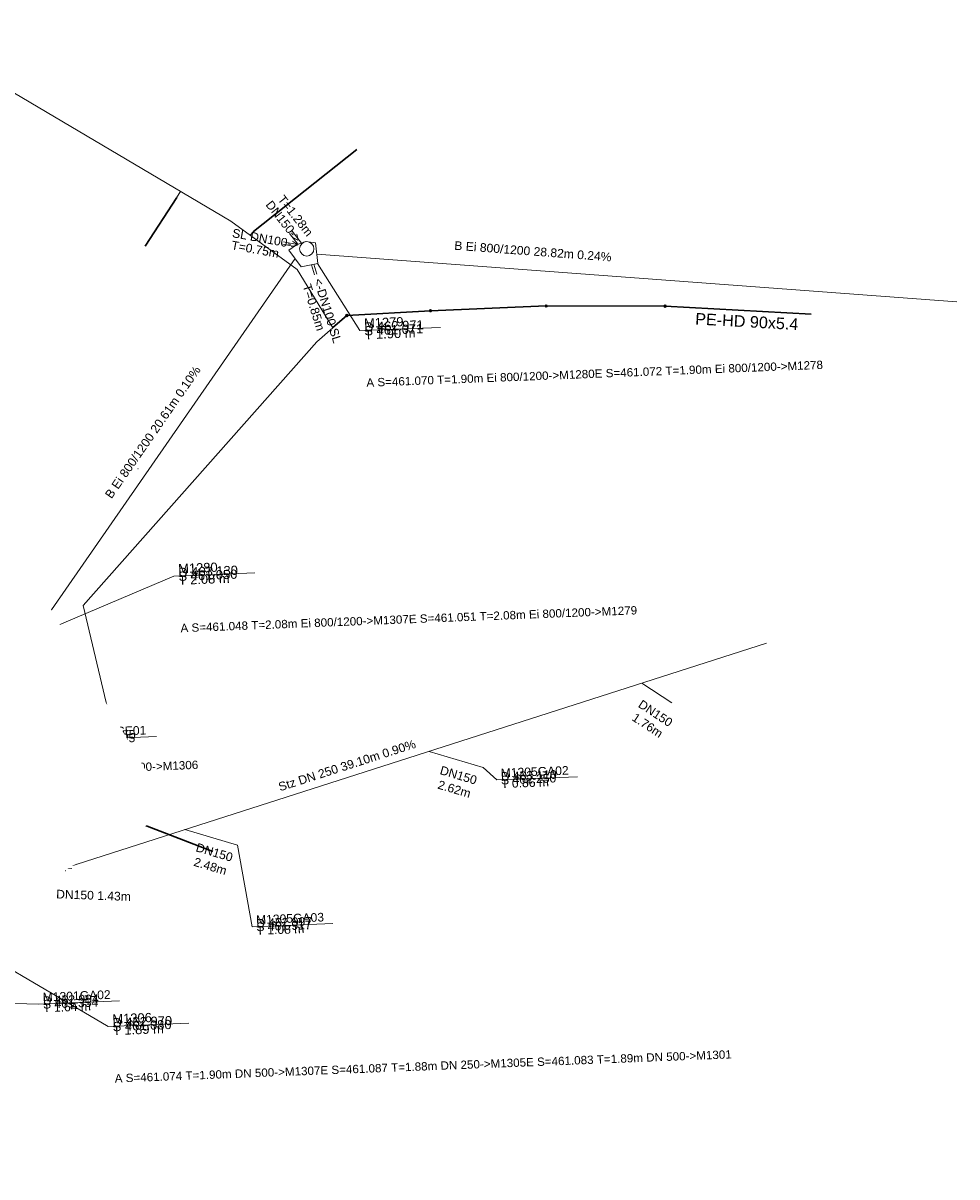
# Model space of a CAD drawing. Header units: metres. Extents: x 730549 to 731755, y 5527678 to 5528494.
# Tile 204 of 207: x 731694 to 731734, y 5527780 to 5527830. Entities that reach past the tile are written whole.
import ezdxf

# ---------------------------------------------------------------- set-up
doc = ezdxf.new("R2010")
doc.units = ezdxf.units.M
doc.header["$LTSCALE"] = 0.1
doc.header["$PDMODE"] = 1
doc.header["$PDSIZE"] = -2
doc.layers.add('3d Modell', color=7, linetype='Continuous', transparency=0.4)
doc.layers.add('Sparten_Kanal-aus dwg GRUPPE', color=7, linetype='Continuous')
doc.styles.add('Arial', font='arial.ttf')

# ---------------------------------------------------------------- blocks, each defined once
blk = doc.blocks.new('KA_STUTZL')
at = {"color": 7, "linetype": 'Continuous', "lineweight": 25, "transparency": 33554687}
for p in [(-0.0005, 0), (0, 0)]:
    blk.add_line(p, (0, 0.0005), dxfattribs=at)
at = {"color": 7, "linetype": 'Continuous', "lineweight": 5, "transparency": 33554687}
blk.add_line((0, 0), (-0.001, 0), dxfattribs=at)
at = {"color": 7, "linetype": 'Continuous', "transparency": 33554687}
blk.add_solid([(0, 0.0005), (-0.0005, 0), (0, 0)], dxfattribs=at)
blk = doc.blocks.new('KA_STUTZR')
at = {"color": 7, "linetype": 'Continuous', "lineweight": 25, "transparency": 33554687}
for p in [(0, 0), (0.0005, 0)]:
    blk.add_line(p, (0, 0.0005), dxfattribs=at)
at = {"color": 7, "linetype": 'Continuous', "lineweight": 5, "transparency": 33554687}
blk.add_line((0, 0), (0.001, 0), dxfattribs=at)
at = {"color": 7, "linetype": 'Continuous', "transparency": 33554687}
blk.add_solid([(0, 0.0005), (0.0005, 0), (0, 0)], dxfattribs=at)
blk = doc.blocks.new('Ka_stxt_BG_H')
at = {"color": 206, "linetype": 'Continuous', "lineweight": 13, "true_color": 0x660066, "transparency": 33554687}
blk.add_point((0, 0), dxfattribs=at)
at = {"color": 0, "flags": 1}
for tag in ['NAME', 'Z_HIGH', 'Z_LOW', 'DZ', 'RES1', 'RES2', 'RES3', 'RES4', 'RES5', 'RES6', 'BEMERKUNG']:
    blk.add_attdef(tag, (0, 0), '', height=0.00018, dxfattribs=at)
blk = doc.blocks.new('KA_SE_30x50')
at = {"color": 7, "linetype": 'Continuous', "lineweight": 25, "transparency": 33554687}
for p, q in [((0.00025, 0.00015), (-0.00025, 0.00015)), ((-0.00025, 0.00015), (-0.00025, -0.00015)), ((0.00025, -0.00015), (0.00025, 0.00015)), ((-0.00025, -0.00015), (0.00025, -0.00015))]:
    blk.add_line(p, q, dxfattribs=at)
at = {"color": 7, "linetype": 'Continuous', "lineweight": 5, "transparency": 33554687}
for p, q in [((-0.000125, -0.0001), (-0.000125, 0.0001)), ((0, -0.0001), (0, 0.0001)), ((0.000125, -0.0001), (0.000125, 0.0001))]:
    blk.add_line(p, q, dxfattribs=at)
blk = doc.blocks.new('Ka_stxt_BG_HA')
at = {"color": 206, "linetype": 'Continuous', "lineweight": 13, "true_color": 0x660066, "transparency": 33554687}
blk.add_point((0, 0), dxfattribs=at)
at = {"color": 0, "flags": 1}
for tag in ['NAME', 'Z_HIGH', 'Z_LOW', 'DZ', 'RES1', 'RES2', 'RES3', 'RES4', 'RES5', 'RES6', 'BEMERKUNG']:
    blk.add_attdef(tag, (0, 0), '', height=0.00018, dxfattribs=at)
blk = doc.blocks.new('khpfeil')
at = {"color": 7, "linetype": 'Continuous', "lineweight": 25, "transparency": 33554687}
for p, q in [((0, 0.0001), (-0.0001, -0.0001)), ((0, 0.0001), (0.0001, -0.0001)), ((0, -0.0001), (-0.0001, -0.0001)), ((0, -0.0001), (0.0001, -0.0001))]:
    blk.add_line(p, q, dxfattribs=at)
blk = doc.blocks.new('B9100BC')
at = {"color": 5, "linetype": 'Continuous', "lineweight": 9, "true_color": 0x0000ff, "transparency": 33554687}
blk.add_line((0, 0), (0, 0), dxfattribs=at)
blk.add_line((0, 0), (0, 0), dxfattribs=at)
blk.add_line((0, 0), (0, 0), dxfattribs=at)
blk.add_open_spline([(0, 0), (0, 0), (0, 0), (0, 0), (0, 0), (0, 0)], degree=2, dxfattribs=at)
blk.add_open_spline([(0, 0), (0, 0), (0, 0), (0, 0), (0, 0), (0, 0)], degree=2, dxfattribs=at)
blk = doc.blocks.new('B91006C')
at = {"color": 5, "linetype": 'Continuous', "lineweight": 9, "true_color": 0x0000ff, "transparency": 33554687}
blk.add_line((0, 0), (0, 0), dxfattribs=at)
blk.add_line((0, 0), (0, 0), dxfattribs=at)
blk.add_line((0, 0), (0, 0), dxfattribs=at)
blk.add_line((0, 0), (0, 0), dxfattribs=at)
blk.add_line((0, 0), (0, 0), dxfattribs=at)
blk.add_line((0, 0), (0, 0), dxfattribs=at)
blk.add_line((0, 0), (0, 0), dxfattribs=at)
blk.add_line((0, 0), (0, 0), dxfattribs=at)
blk.add_line((0, 0), (0, 0), dxfattribs=at)
blk.add_line((0, 0), (0, 0), dxfattribs=at)
blk = doc.blocks.new('A$C255C2710')
at = {"color": 5, "linetype": 'Continuous', "lineweight": 9, "true_color": 0x0000ff, "transparency": 33554687}
blk.add_line((0, 0), (0, 0), dxfattribs=at)
blk.add_line((0, 0), (0, 0), dxfattribs=at)
blk.add_line((0, 0), (0, 0), dxfattribs=at)
blk.add_line((0, 0), (0, 0), dxfattribs=at)
blk.add_line((0, 0), (0, 0), dxfattribs=at)
blk.add_line((0, 0), (0, 0), dxfattribs=at)
blk.add_circle((0, 0), 0.000118, dxfattribs=at)
blk = doc.blocks.new('Gruppe')
at = {"color": 150, "linetype": 'Continuous', "lineweight": 5, "true_color": 0x007fff, "transparency": 33554687}
for p, q in [((-836.761, -440.368, -32.392), (-848.042, -433.707, -32.392)), ((-839.098, -439.338, -31.787), (-838.945, -439.079, -31.787)), ((-835.775, -440.812, -31.805), (-835.924, -440.981, -31.805)), ((-841.836, -462.629, -32.54), (-843.165, -457.019, -32.54)), ((-849.467, -467.862, -32.44), (-841.836, -462.629, -32.44)), ((-843.122, -465.538, -31.673), (-844.466, -464.433, -31.673))]:
    blk.add_line(p, q, dxfattribs=at)
at = {"color": 150, "linetype": 'Continuous', "lineweight": 30, "true_color": 0x007fff, "transparency": 33554687}
for p, q in [((-835.775, -440.812, -493.19), (-831.305, -437.26, -493.19)), ((-839.098, -439.339, -493.19), (-840.47, -441.458, -493.19)), ((-831.734, -444.456, -493.19), (-832.35, -444.991, -493.19)), ((-828.11, -444.25, -493.19), (-831.734, -444.456, -493.19)), ((-823.093, -444.047, -493.19), (-828.11, -444.25, -493.19)), ((-817.942, -444.058, -493.19), (-823.093, -444.047, -493.19)), ((-823.093, -444.047, -493.19), (-817.942, -444.058, -493.19)), ((-811.62, -444.405, -493.19), (-817.942, -444.058, -493.19)), ((-843.122, -465.538, -30.147), (-837.537, -467.691, -30.147))]:
    blk.add_line(p, q, dxfattribs=at)
at = {"color": 211, "linetype": 'Continuous', "lineweight": 20, "true_color": 0xff7fff, "transparency": 33554687}
for p, q in [((-834.221, -440.899, 574.494), (-833.853, -441.373, 574.494)), ((-834.103, -440.807, 574.494), (-833.703, -441.322, 574.494)), ((-834.503, -441.368, 574.494), (-834.01, -441.462, 574.494)), ((-834.484, -441.269, 574.494), (-833.885, -441.384, 574.494)), ((-833.132, -442.695, 579.693), (-833.27, -442.259, 579.693)), ((-833.037, -442.665, 579.693), (-833.172, -442.238, 579.693))]:
    blk.add_line(p, q, dxfattribs=at)
at = {"color": 211, "linetype": 'Continuous', "lineweight": 5, "true_color": 0xff7fff, "transparency": 33554687}
for p, q in [((-805.297, -443.867, -32.051), (-833.04, -441.802, -32.051)), ((-833.976, -441.992, -32.119), (-845.029, -457.925, -32.119)), ((-813.555, -458.657, -31.764), (-849.592, -470.209, -31.764)), ((-817.65, -461.241, -30.941), (-818.948, -460.386, -30.941)), ((-825.821, -464.045, -30.94), (-828.175, -463.344, -30.94)), ((-836.471, -467.41, -31.273), (-838.754, -466.735, -31.273))]:
    blk.add_line(p, q, dxfattribs=at)
at = {"color": 161, "linetype": 'Continuous', "lineweight": 5, "true_color": 0x7f9fff, "transparency": 33554687}
blk.add_line((-843.647, -468.419, -30.905), (-843.973, -468.408, -30.905), dxfattribs=at)
at = {"color": 150, "linetype": 'Continuous', "lineweight": 5, "true_color": 0x007fff, "transparency": 33554687, "flags": 128}
for points in [[(-832.349, -444.99), (-833.885, -442.472), (-836.761, -440.368)], [(-843.165, -457.019), (-833.043, -445.594), (-832.349, -444.99)]]:
    blk.add_lwpolyline(points, dxfattribs=at)
at = {"color": 6, "linetype": 'Continuous', "lineweight": 20, "true_color": 0xff00ff, "transparency": 33554687, "flags": 128}
blk.add_lwpolyline([(-833.709, -442.354), (-834.245, -441.63), (-833.915, -441.394), (-833.518, -441.259), (-833.096, -441.305), (-832.995, -442.2)], close=True, dxfattribs=at)
at = {"color": 7, "linetype": 'Continuous', "lineweight": 9, "transparency": 33554687, "flags": 128}
for points in [[(-833.01, -442.203), (-831.171, -445.115), (-827.673, -444.978)], [(-844.854, -458.141), (-839.226, -455.751), (-835.729, -455.613)], [(-825.821, -464.045), (-825.237, -464.585), (-821.739, -464.447)], [(-836.471, -467.41), (-835.839, -470.944), (-832.342, -470.807)], [(-849.85, -470.709), (-842.077, -475.265), (-838.579, -475.127)], [(-850.278, -474.151), (-845.085, -474.298), (-841.588, -474.16)]]:
    blk.add_lwpolyline(points, dxfattribs=at)
at = {"color": 176, "linetype": 'Continuous', "lineweight": 18, "true_color": 0x00007f, "transparency": 33554687, "flags": 128}
blk.add_lwpolyline([(-843.457, -468.198), (-843.482, -462.84), (-839.985, -462.702)], dxfattribs=at)
at = {"color": 212, "linetype": 'Continuous', "lineweight": 9, "true_color": 0xcc00cc, "transparency": 33554687}
for centre in [(-833.471, -441.569, -30.22), (-845.429, -458.187, -30.06)]:
    blk.add_circle(centre, 0.312, dxfattribs=at)
at = {"color": 150, "linetype": 'Continuous', "lineweight": 30, "true_color": 0x007fff, "transparency": 33554687}
for centre in [(-831.734, -444.456, -493.19), (-828.11, -444.25, -493.19), (-823.093, -444.047, -493.19), (-817.942, -444.058, -493.19)]:
    blk.add_circle(centre, 0.04, dxfattribs=at)
at = {"color": 5, "true_color": 0x0000ff, "transparency": 33554687, "rotation": 2.251158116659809}
for name, p in [('A$C255C2710', (-838.945, -439.08, -493.19)), ('A$C255C2710', (-835.908, -440.993, -493.19)), ('B91006C', (-832.49, -444.734, -493.19)), ('B91006C', (-832.836, -445.41, -493.19)), ('A$C255C2710', (-844.466, -464.433, -493.19))]:
    blk.add_blockref(name, p, dxfattribs=at)
at = {"color": 211, "true_color": 0xff7fff, "transparency": 33554687}
for p, xscale, yscale, zscale, rotation in [((-819.168, -442.834, -493.19), 8, 8, 8, 85.74357497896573), ((-839.503, -449.958, -493.19), 8, 8, 8, 145.251065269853), ((-818.299, -460.813, -493.19), 1.5, 1.5, 1.5, 56.64921377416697), ((-826.998, -463.694, -493.19), 1.5, 1.5, 1.5, 73.417918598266), ((-831.573, -464.433, -493.19), 2.5, 2.5, 2.5, 107.7750337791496), ((-837.612, -467.072, -493.19), 1.5, 1.5, 1.5, 73.53464113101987)]:
    blk.add_blockref('khpfeil', p, dxfattribs=dict(at, xscale=xscale, yscale=yscale, zscale=zscale, rotation=rotation))
at = {"color": 216, "true_color": 0x7f007f, "transparency": 33554687, "rotation": 2.251158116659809}
for name, p, xscale, yscale, zscale in [('Ka_stxt_BG_H', (-831.794, -444.539, -493.19), 0.4, 0.4, 0.4), ('Ka_stxt_BG_H', (-839.849, -455.175, -493.19), 0.4, 0.4, 0.4), ('Ka_stxt_BG_HA', (-825.821, -464.045, -493.19), 0.375, 0.375, 0.375), ('Ka_stxt_BG_HA', (-836.423, -470.404, -493.19), 0.375, 0.375, 0.375), ('Ka_stxt_BG_HA', (-845.67, -473.758, -493.19), 0.375, 0.375, 0.375), ('Ka_stxt_BG_H', (-842.7, -474.689, -493.19), 0.4, 0.4, 0.4)]:
    blk.add_blockref(name, p, dxfattribs=dict(at, xscale=xscale, yscale=yscale, zscale=zscale))
at = {"color": 5, "true_color": 0x0000ff, "transparency": 33554687, "xscale": 1.1, "yscale": 1.1, "zscale": 1.1}
for p, rotation in [((-832.567, -445.18, -493.19), 284.1095568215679), ((-841.642, -462.441, -493.19), 72.94390472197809)]:
    blk.add_blockref('B9100BC', p, dxfattribs=dict(at, rotation=rotation))
at = {"color": 30, "true_color": 0xff7f00, "transparency": 33554687, "xscale": 0.5, "yscale": 0.5, "zscale": 0.5}
for name, p, rotation in [('KA_STUTZR', (-840.786, -451.107, -493.19), 145.251065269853), ('KA_STUTZL', (-818.911, -460.505, -493.19), 107.7750337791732), ('KA_STUTZL', (-828.138, -463.464, -493.19), 107.7750337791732), ('KA_STUTZL', (-838.718, -466.855, -493.19), 107.7750337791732), ('KA_STUTZL', (-843.935, -468.528, -493.19), 107.7750337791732)]:
    blk.add_blockref(name, p, dxfattribs=dict(at, rotation=rotation))
at = {"color": 176, "true_color": 0x00007f, "transparency": 33554687, "xscale": 0.375, "yscale": 0.375, "zscale": 0.375, "rotation": 2.251158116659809}
blk.add_blockref('Ka_stxt_BG_HA', (-844.066, -462.3, -493.19), dxfattribs=at)
at = {"color": 161, "true_color": 0x7f9fff, "transparency": 33554687, "xscale": 1.5, "yscale": 1.5, "zscale": 1.5, "rotation": 88.04065951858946}
blk.add_blockref('khpfeil', (-843.81, -468.414, -493.19), dxfattribs=at)
at = {"color": 160, "true_color": 0x003fff, "transparency": 33554687, "rotation": 18.44867498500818}
blk.add_blockref('KA_SE_30x50', (-843.457, -468.198, -493.19), dxfattribs=at)
at = {"color": 216, "true_color": 0x7f007f, "transparency": 33554687, "char_height": 0.3757, "attachment_point": 1, "line_spacing_factor": 0.25, "style": 'Arial'}
for s, insert, rotation in [('DN150->', (-834.982, -439.434, 23.801), 308.2554), ('T=1.28m', (-834.459, -439.201, 26.416), 308.2554), ('SL DN100->', (-836.659, -440.69, 23.801), 349.6454), ('T=0.75m', (-836.697, -441.216, 26.416), 349.6454), ('<-DN100 SL', (-832.817, -442.808, 29), 287.337), ('T=0.85m', (-833.296, -443.054, 31.615), 287.337)]:
    blk.add_mtext(s, dxfattribs=dict(at, insert=insert, rotation=rotation))
at = {"color": 216, "true_color": 0x7f007f, "transparency": 33554687, "char_height": 0.37568, "attachment_point": 8, "line_spacing_factor": 1.002187, "style": 'Arial'}
for s, insert, width, rotation in [('B Ei 800/1200 28.82m 0.24%', (-823.685, -441.867, -32.085), 7.305, 355.7438), ('B Ei 800/1200 20.61m 0.10%', (-839.985, -449.624, -32.13), 8.694, 55.2509), ('DN150 1.76m', (-818.81, -462.38, -31.352), 1.244, 326.649), ('Stz DN 250 39.10m 0.90%', (-831.669, -464.135, -31.934), 7.829, 17.7749), ('DN150 2.62m', (-827.131, -465.163, -31.396), 1.965, 343.4177), ('DN150 2.48m', (-837.707, -468.507, -31.614), 1.905, 343.5346)]:
    blk.add_mtext(s, dxfattribs=dict(at, insert=insert, width=width, rotation=rotation))
at = {"color": 5, "true_color": 0x0000ff, "transparency": 33554687, "insert": (-816.621, -444.346, -493.19), "char_height": 0.50091, "width": 6.5595, "attachment_point": 1, "rotation": 356.8571, "line_spacing_factor": 1.002187, "style": 'Arial'}
blk.add_mtext('PE-HD 90x5.4', dxfattribs=at)
at = {"color": 7, "transparency": 33554687, "attachment_point": 1, "rotation": 2.2512, "line_spacing_factor": 0.25, "style": 'Arial'}
for s, insert, char_height in [('M1279\\PD 462.971\\PS 461.071\\PT 1.90 m', (-830.998, -444.591, -30.22), 0.4007), ('A S=461.070 T=1.90m Ei 800/1200->M1280E S=461.072 T=1.90m Ei 800/1200->M1278', (-830.896, -447.189, -30.22), 0.36066), ('M1280\\PD 463.130\\PS 461.050\\PT 2.08 m', (-839.053, -455.227, -30.06), 0.4007), ('A S=461.048 T=2.08m Ei 800/1200->M1307E S=461.051 T=2.08m Ei 800/1200->M1279', (-838.951, -457.825, -30.06), 0.36066), ('M1305SE01\\PD 462.955\\PS 462.285\\PT 0.67 m', (-843.32, -462.349, -493.19), 0.3757), ('A S=460.999 T=2.03m Ei 800/1200->M1308E S=461.002 T=2.03m Ei 800/1200->M1280E S=461.004 T=2.03m DN 500->M1306', (-866.883, -464.871, -30.16), 0.360657), ('M1305GA02\\PD 463.110\\PS 462.250\\PT 0.86 m', (-825.075, -464.093, -30.08), 0.3757), ('M1305GA03\\PD 462.997\\PS 461.917\\PT 1.08 m', (-835.677, -470.453, -30.193), 0.3757), ('M1301GA02\\PD 462.994\\PS 461.354\\PT 1.64 m', (-844.924, -473.806, -30.196), 0.3757), ('M1306\\PD 462.970\\PS 461.080\\PT 1.89 m', (-841.904, -474.741, -30.22), 0.4007), ('A S=461.074 T=1.90m DN 500->M1307E S=461.087 T=1.88m DN 250->M1305E S=461.083 T=1.89m DN 500->M1301', (-841.802, -477.339, -30.22), 0.36066)]:
    blk.add_mtext(s, dxfattribs=dict(at, insert=insert, char_height=char_height))
at = {"color": 176, "true_color": 0x00007f, "transparency": 33554687, "insert": (-842.72, -469.776, -31.411), "char_height": 0.37568, "attachment_point": 8, "rotation": 358.0408, "line_spacing_factor": 1.002187, "style": 'Arial'}
blk.add_mtext('DN150 1.43m', dxfattribs=at)
blk = doc.blocks.new('Gruppe-1')
at = {"color": 7, "transparency": 33554687}
blk.add_blockref('Gruppe', (0, 0), dxfattribs=at)

msp = doc.modelspace()

# ---------------------------------------------------------------- block references
at = {"layer": 'Sparten_Kanal-aus dwg GRUPPE', "color": 7, "transparency": 33554687}
msp.add_blockref('Gruppe-1', (732539.784, 5528261.585), dxfattribs=at)

# ---------------------------------------------------------------- next in the draw order: wipeouts: each hides what was drawn before it
at = {"color": 255, "linetype": 'Continuous', "lineweight": 5, "transparency": 33554585}
msp.add_wipeout([(731656.25, 5527870.55), (731643.6, 5527865.6), (731642.271, 5527860.578), (731638.4, 5527857.6), (731654.4, 5527839.4), (731661.2, 5527819.4), (731668.8, 5527807.6), (731683.6, 5527801.8), (731689.8, 5527798.6), (731690, 5527794.8), (731680.8, 5527793.4), (731666.6, 5527795), (731653.4, 5527794), (731639.4, 5527790.6), (731635, 5527785.4), (731646, 5527779.8), (731687.6, 5527788.6), (731700.4, 5527795.6)], dxfattribs=at).dxf.layer = '3d Modell'

doc.saveas('drawing.dxf')
